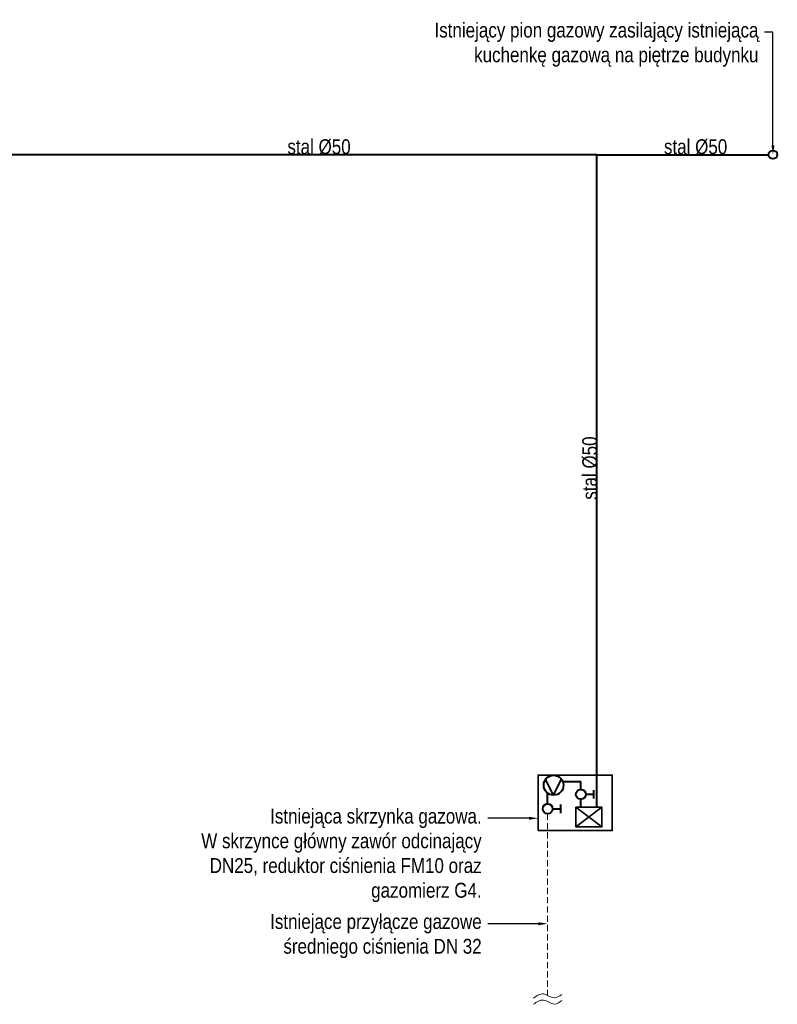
# Model space of a CAD drawing. Header units: centimetres. Extents: x 1912 to 37354, y 4932 to 6633.
# Tile 19 of 236: x 7527 to 8140, y 5568 to 6365. Entities that reach past the tile are written whole.
import ezdxf
from ezdxf import colors
from ezdxf.entities.mleader import LeaderData, LeaderLine
from ezdxf.lldxf.tags import DXFTag
from ezdxf.math import Vec2, Vec3

# ---------------------------------------------------------------- set-up
doc = ezdxf.new("R2010")
doc.units = ezdxf.units.CM
doc.linetypes.add('DASHED2', pattern=[0.375, 0.25, -0.125])
for name, color, linetype, lineweight in [('gaz', 40, 'Continuous', 40), ('IS_Gaz', 40, 'Continuous', 40), ('IS_gaz 2', 44, 'Continuous', 35), ('IS_Opis', 250, 'Continuous', 9), ('IS_Zimna_woda', 5, 'SOLID', 40)]:
    doc.layers.add(name, color=color, linetype=linetype, lineweight=lineweight)
doc.styles.add('styl1', font='ARIALN.TTF')
tags = doc.linetypes.add('DASH', pattern=[15, 10, -5]).pattern_tags.tags
tags[6:7] = [DXFTag(74, 4), DXFTag(75, 0), DXFTag(340, '0'), DXFTag(46, 0.0), DXFTag(50, 0.0), DXFTag(44, 0.0), DXFTag(45, 0.0)]
tags[4:5] = [DXFTag(74, 4), DXFTag(75, 0), DXFTag(340, '0'), DXFTag(46, 0.0), DXFTag(50, 0.0), DXFTag(44, 0.0), DXFTag(45, 0.0)]
tags = doc.linetypes.add('SOLID', pattern=[10, 10, 0]).pattern_tags.tags
tags[6:7] = [DXFTag(74, 4), DXFTag(75, 0), DXFTag(340, '0'), DXFTag(46, 0.0), DXFTag(50, 0.0), DXFTag(44, 0.0), DXFTag(45, 0.0)]
tags[4:5] = [DXFTag(74, 4), DXFTag(75, 0), DXFTag(340, '0'), DXFTag(46, 0.0), DXFTag(50, 0.0), DXFTag(44, 0.0), DXFTag(45, 0.0)]

# ---------------------------------------------------------------- blocks, each defined once
blk = doc.blocks.new('Reduktor')
at = {"layer": 'IS_Gaz', "color": 18, "true_color": 0x000000}
for q in [(-6.42, 4.81), (6.42, 4.81)]:
    blk.add_line((0, -8.02), q, dxfattribs=at)
blk.add_circle((0, 0), 8.02, dxfattribs=at)
blk = doc.blocks.new('Zaworek')
at = {"layer": 'IS_Zimna_woda', "color": 18, "true_color": 0x000000}
for p, q in [((2, 0), (5.15, 0)), ((5.15, 1.72), (5.15, -1.72))]:
    blk.add_line(p, q, dxfattribs=at)
blk.add_circle((0, 0), 2, dxfattribs=at)
blk = doc.blocks.new('Gazomierz')
at = {"layer": 'IS_gaz 2', "color": 18, "true_color": 0x000000}
for p, q in [((21, 0), (0, -16)), ((0, 0), (21, -16))]:
    blk.add_line(p, q, dxfattribs=at)
blk.add_lwpolyline([(0, 0), (21, 0), (21, -16), (0, -16)], close=True, dxfattribs=at)

msp = doc.modelspace()

# ---------------------------------------------------------------- linework, layer by layer
at = {"layer": 'gaz', "color": 18, "linetype": 'DASHED2', "lineweight": 5, "ltscale": 20, "true_color": 0x000000}
msp.add_line((7954.14, 5722.03), (7954.14, 5575.01), dxfattribs=at)
at = {"layer": 'IS_Gaz', "color": 18, "linetype": 'DASH', "true_color": 0x000000}
msp.add_line((7994, 6255.34), (6776.47, 6255.34), dxfattribs=at)
at = {"layer": 'IS_Gaz', "color": 18, "true_color": 0x000000}
for p, q in [((7994, 6255.34), (8132.94, 6255.34)), ((7966.38, 5748.13), (7981, 5748.13)), ((7981, 5741.73), (7981, 5748.13)), ((7954.14, 5730.03), (7954.14, 5738.69)), ((7981, 5727.34), (7981, 5733.73))]:
    msp.add_line(p, q, dxfattribs=at)
msp.add_circle((8136.44, 6255.34), 3.5, dxfattribs=at)
at = {"layer": 'IS_gaz 2', "color": 18, "true_color": 0x000000}
msp.add_lwpolyline([(7946.44, 5708.34), (8006.44, 5708.34), (8006.44, 5753.34), (7946.44, 5753.34)], close=True, dxfattribs=at)
at = {"layer": 'IS_Opis'}
for points in [[(7942.68, 5572.82), (7950.75, 5576.25), (7959.33, 5573.02), (7965.59, 5575.84)], [(7942.68, 5567.82), (7950.75, 5571.25), (7959.33, 5568.02), (7965.59, 5570.84)]]:
    msp.add_spline(points, degree=3, dxfattribs=at)

# ---------------------------------------------------------------- block references
at = {"layer": 'IS_gaz 2'}
for name, p in [('Reduktor', (7958.95, 5745.11)), ('Gazomierz', (7977, 5727.34))]:
    msp.add_blockref(name, p, dxfattribs=at)
at = {"layer": 'IS_gaz 2', "color": 18, "true_color": 0x000000, "xscale": 1.999999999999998, "yscale": 1.999999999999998, "zscale": 1.999999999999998}
for p in [(7981, 5737.73), (7954.14, 5726.03)]:
    msp.add_blockref('Zaworek', p, dxfattribs=at)

# ---------------------------------------------------------------- texts
at = {"layer": 'IS_Opis', "char_height": 12, "width": 131.3292, "attachment_point": 8, "line_spacing_factor": 0.938532, "style": 'styl1'}
for insert in [(7769.17, 6255.34), (8073.85, 6255.34)]:
    msp.add_mtext('stal %%C50', dxfattribs=dict(at, insert=insert))
at = {"layer": 'IS_Opis', "insert": (7994.62, 6001.73), "char_height": 12, "width": 131.3292, "attachment_point": 8, "rotation": 90, "line_spacing_factor": 0.938532, "style": 'styl1'}
msp.add_mtext('stal %%C50', dxfattribs=at)

# ---------------------------------------------------------------- next in the draw order: leaders
at = {"layer": 'IS_Opis'}
ml = msp.add_multileader_mtext('Standard', dxfattribs=at)
ml.set_content('Istniejący pion gazowy zasilający istniejącą kuchenkę gazową na piętrze budynku', color=256, style='styl1')
ml.set_leader_properties()
ml.build(insert=Vec2(0, 0))
ml.multileader.update_dxf_attribs({"dogleg_length": 5, "arrow_head_size": 7.5})
ctx = ml.context
ctx.base_point, ctx.char_height, ctx.arrow_head_size, ctx.landing_gap_size, ctx.plane_origin = Vec3(7857.82, 6354.39), 12, 7.5, 5, Vec3(8181.63, 6211.14)
ctx.text_align_type = 2
notes = []
notes.append((ctx, [(0, (1, 1, 0), (8136.44, 6354.39), (-1, 0), 6.77, [(0, [(8136.44, 6255.34)], 0, [])])]))
ctx.mtext.insert, ctx.mtext.width, ctx.mtext.defined_height, ctx.mtext.alignment, ctx.mtext.flow_direction = Vec3(8124.67, 6362.16), 265.8248, 76.92, 3, 5
ctx.mtext.has_bg_fill, ctx.mtext.bg_color, ctx.mtext.bg_scale_factor, ctx.mtext.bg_transparency, ctx.mtext.use_window_bg_color = 1, -1027028792, 1.5, 0, 1
ml = msp.add_multileader_mtext('Standard', dxfattribs=at)
ml.set_content('Istniejąca skrzynka gazowa. ^JW skrzynce główny zawór odcinający DN25, reduktor ciśnienia FM10 oraz gazomierz G4.', color=256, style='styl1')
ml.set_leader_properties()
ml.build(insert=Vec2(0, 0))
ml.multileader.update_dxf_attribs({"dogleg_length": 5, "arrow_head_size": 7.5})
ctx = ml.context
ctx.base_point, ctx.char_height, ctx.arrow_head_size, ctx.landing_gap_size, ctx.plane_origin = Vec3(7669.16, 5718.34), 12, 7.5, 5, Vec3(7927.57, 5459.48)
ctx.text_align_type = 2
notes.append((ctx, [(0, (1, 1, 0), (7912.54, 5718.34), (-1, 0), 6.77, [(0, [(7946.44, 5718.34)], 0, [])])]))
ctx.mtext.insert, ctx.mtext.width, ctx.mtext.defined_height, ctx.mtext.alignment, ctx.mtext.flow_direction = Vec3(7900.77, 5726.1), 236.6572, 76.92, 3, 5
ctx.mtext.has_bg_fill, ctx.mtext.bg_color, ctx.mtext.bg_scale_factor, ctx.mtext.bg_transparency, ctx.mtext.use_window_bg_color = 1, -1027028792, 1.5, 0, 1
for ctx, leaders in notes:
    for number, flags, end, landing, length, lines in leaders:
        leader = LeaderData()
        leader.index, (leader.has_last_leader_line, leader.has_dogleg_vector, leader.attachment_direction) = number, flags
        leader.last_leader_point, leader.dogleg_vector, leader.dogleg_length = Vec3(end), Vec3(landing), length
        for number, points, colour, breaks in lines:
            line = LeaderLine()
            line.index, line.vertices, line.color, line.breaks = number, Vec3.list(points), colors.encode_raw_color(colour), breaks
            leader.lines.append(line)
        ctx.leaders.append(leader)

# ---------------------------------------------------------------- next in the draw order: linework, layer by layer
at = {"layer": 'IS_Gaz', "color": 18, "true_color": 0x000000}
msp.add_line((7994, 5727.34), (7994, 6255.34), dxfattribs=at)

# ---------------------------------------------------------------- next in the draw order: leaders
at = {"layer": 'IS_Opis'}
ml = msp.add_multileader_mtext('Standard', dxfattribs=at)
ml.set_content('Istniejące przyłącze gazowe średniego ciśnienia DN 32 ', color=256, style='styl1')
ml.set_leader_properties()
ml.build(insert=Vec2(0, 0))
ml.multileader.update_dxf_attribs({"dogleg_length": 5, "arrow_head_size": 7.5})
ctx = ml.context
ctx.base_point, ctx.char_height, ctx.arrow_head_size, ctx.landing_gap_size, ctx.plane_origin = Vec3(7726.5, 5633.02), 12, 7.5, 5, Vec3(7957.73, 5507.91)
ctx.text_align_type = 2
notes = []
notes.append((ctx, [(0, (1, 1, 0), (7912.54, 5633.02), (-1, 0), 6.77, [(0, [(7954.14, 5633.02)], 0, [])])]))
ctx.mtext.insert, ctx.mtext.width, ctx.mtext.defined_height, ctx.mtext.alignment, ctx.mtext.flow_direction = Vec3(7900.77, 5640.79), 231.0689, 76.92, 3, 5
ctx.mtext.has_bg_fill, ctx.mtext.bg_color, ctx.mtext.bg_scale_factor, ctx.mtext.bg_transparency, ctx.mtext.use_window_bg_color = 1, -1027028792, 1.5, 0, 1
for ctx, leaders in notes:
    for number, flags, end, landing, length, lines in leaders:
        leader = LeaderData()
        leader.index, (leader.has_last_leader_line, leader.has_dogleg_vector, leader.attachment_direction) = number, flags
        leader.last_leader_point, leader.dogleg_vector, leader.dogleg_length = Vec3(end), Vec3(landing), length
        for number, points, colour, breaks in lines:
            line = LeaderLine()
            line.index, line.vertices, line.color, line.breaks = number, Vec3.list(points), colors.encode_raw_color(colour), breaks
            leader.lines.append(line)
        ctx.leaders.append(leader)

doc.saveas('drawing.dxf')
